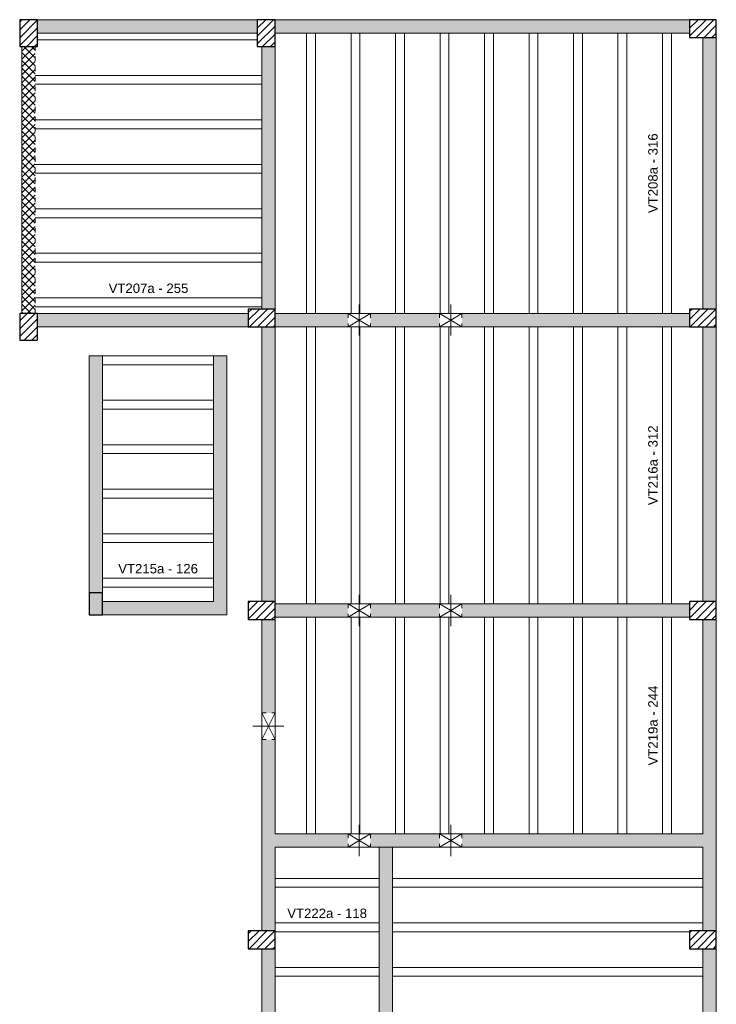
# Model space of a CAD drawing. Header units: millimetres. Extents: x 0 to 119, y 0 to 84.
# Tile 18 of 23: x 71 to 87, y 36 to 58. Entities that reach past the tile are written whole.
import ezdxf

# ---------------------------------------------------------------- set-up
doc = ezdxf.new("R2010")
doc.units = ezdxf.units.MM
doc.header["$MEASUREMENT"] = 0
doc.linetypes.add('DOT', pattern=[0.635, 0, -0.635])
doc.linetypes.add('NULL', pattern=[0])
for name, color, linetype, lineweight in [('DT-Hachura pilar em laje', 252, 'Continuous', 5), ('DT-Hachura viga em laje', 254, 'Continuous', 5), ('FO-Aberturas', 7, 'Continuous', 5), ('FO-Hachuras das lajes', 1, 'Continuous', 20), ('FO-Pilares', 4, 'Continuous', 30), ('FO-Textos das lajes', 3, 'Continuous', 20), ('FO-Vigas', 1, 'Continuous', 20)]:
    doc.layers.add(name, color=color, linetype=linetype, lineweight=lineweight)
doc.styles.add('Arial', font='txt')

msp = doc.modelspace()

# ---------------------------------------------------------------- hatches: boundary and pattern name
at = {"layer": 'DT-Hachura pilar em laje', "linetype": 'Continuous'}
h = msp.add_hatch(dxfattribs=at)
h.set_pattern_fill('ANSI31', color=252, style=0)
h.paths.add_polyline_path([(71.2051, 57.5755), (71.4051, 57.5755), (71.6051, 57.5755), (71.6051, 57.8755), (71.6051, 58.1755), (71.4051, 58.1755), (71.2051, 58.1755), (71.2051, 57.8755)])
h = msp.add_hatch(dxfattribs=at)
h.set_pattern_fill('ANSI31', color=252, style=0)
h.paths.add_polyline_path([(76.9451, 58.1755), (76.7451, 58.1755), (76.5451, 58.1755), (76.5451, 57.8755), (76.5451, 57.5755), (76.7451, 57.5755), (76.9451, 57.5755), (76.9451, 57.8755)])
h = msp.add_hatch(dxfattribs=at)
h.set_pattern_fill('ANSI31', color=252, style=0)
h.paths.add_polyline_path([(86.8657, 57.7755), (86.8657, 57.9755), (86.8657, 58.1755), (86.5657, 58.1755), (86.2657, 58.1755), (86.2657, 57.9755), (86.2657, 57.7755), (86.5657, 57.7755)])
h = msp.add_hatch(dxfattribs=at)
h.set_pattern_fill('ANSI31', color=252, style=0)
h.paths.add_polyline_path([(71.2051, 50.9741), (71.4051, 50.9741), (71.6051, 50.9741), (71.6051, 51.2741), (71.6051, 51.5741), (71.4051, 51.5741), (71.2051, 51.5741), (71.2051, 51.2741)])
h = msp.add_hatch(dxfattribs=at)
h.set_pattern_fill('ANSI31', color=252, style=0)
h.paths.add_polyline_path([(76.3447, 51.6727), (76.3447, 51.4727), (76.3447, 51.2727), (76.6447, 51.2727), (76.9447, 51.2727), (76.9447, 51.4727), (76.9447, 51.6727), (76.6447, 51.6727)])
h = msp.add_hatch(dxfattribs=at)
h.set_pattern_fill('ANSI31', color=252, style=0)
h.paths.add_polyline_path([(86.2653, 51.6727), (86.2653, 51.4727), (86.2653, 51.2727), (86.5653, 51.2727), (86.8653, 51.2727), (86.8653, 51.4727), (86.8653, 51.6727), (86.5653, 51.6727)])
msp.add_hatch(color=252, dxfattribs=at).paths.add_polyline_path([(72.7685, 44.7955), (72.9185, 44.7955), (73.0685, 44.7955), (73.0685, 45.0455), (73.0685, 45.2955), (72.9185, 45.2955), (72.7685, 45.2955), (72.7685, 45.0455)])
h = msp.add_hatch(dxfattribs=at)
h.set_pattern_fill('ANSI31', color=252, style=0)
h.paths.add_polyline_path([(76.3451, 45.0955), (76.3451, 44.8955), (76.3451, 44.6955), (76.6451, 44.6955), (76.9451, 44.6955), (76.9451, 44.8955), (76.9451, 45.0955), (76.6451, 45.0955)])
h = msp.add_hatch(dxfattribs=at)
h.set_pattern_fill('ANSI31', color=252, style=0)
h.paths.add_polyline_path([(86.2657, 45.0955), (86.2657, 44.8955), (86.2657, 44.6955), (86.5657, 44.6955), (86.8657, 44.6955), (86.8657, 44.8955), (86.8657, 45.0955), (86.5657, 45.0955)])
h = msp.add_hatch(dxfattribs=at)
h.set_pattern_fill('ANSI31', color=252, style=0)
h.paths.add_polyline_path([(76.3451, 37.6955), (76.3451, 37.4955), (76.3451, 37.2955), (76.6451, 37.2955), (76.9451, 37.2955), (76.9451, 37.4955), (76.9451, 37.6955), (76.6451, 37.6955)])
h = msp.add_hatch(dxfattribs=at)
h.set_pattern_fill('ANSI31', color=252, style=0)
h.paths.add_polyline_path([(86.2657, 37.6955), (86.2657, 37.4955), (86.2657, 37.2955), (86.5657, 37.2955), (86.8657, 37.2955), (86.8657, 37.4955), (86.8657, 37.6955), (86.5657, 37.6955)])
at = {"layer": 'DT-Hachura viga em laje', "linetype": 'Continuous'}
for points in [[(76.5451, 58.1753), (76.5451, 58.1753), (71.6051, 58.1753), (71.6051, 57.8753), (76.5451, 57.8753), (76.5451, 58.1753)], [(86.2657, 58.1753), (86.2657, 58.1753), (76.9451, 58.1753), (76.9451, 57.8753), (86.2657, 57.8753), (86.2657, 58.1753)], [(86.8655, 57.7753), (86.8655, 57.7753), (86.5653, 57.7753), (86.5653, 51.6727), (86.8655, 51.6727), (86.8655, 57.7753)], [(76.9451, 57.5753), (76.9451, 57.5753), (76.6451, 57.5753), (76.6451, 51.6727), (76.9451, 51.6727), (76.9451, 57.5753)], [(72.9185, 51.5741), (72.9185, 51.5741), (71.6051, 51.5741), (71.6051, 51.2741), (72.9185, 51.2741), (72.9185, 51.5741)], [(75.7147, 51.5741), (75.7147, 51.5741), (72.9185, 51.5741), (72.9185, 51.2741), (75.7147, 51.2741), (75.7147, 51.5741)], [(76.3447, 51.5741), (76.3447, 51.5741), (75.7147, 51.5741), (75.7147, 51.2741), (76.3447, 51.2741), (76.3447, 51.5741)], [(78.5885, 51.5741), (78.5885, 51.5741), (76.9447, 51.5741), (76.9447, 51.2741), (78.5885, 51.2741), (78.5885, 51.5741)], [(79.0885, 51.2741), (79.0885, 51.2741), (80.6455, 51.2741), (80.6455, 51.5739), (79.0885, 51.5739), (79.0885, 51.2741)], [(86.2651, 51.5741), (86.2651, 51.5741), (81.1455, 51.5741), (81.1455, 51.2741), (86.2651, 51.2741), (86.2651, 51.5741)], [(76.9451, 51.2727), (76.9451, 51.2727), (76.6451, 51.2727), (76.6451, 45.0953), (76.9451, 45.0953), (76.9451, 51.2727)], [(86.8655, 51.2727), (86.8655, 51.2727), (86.5655, 51.2727), (86.5655, 45.0953), (86.8655, 45.0953), (86.8655, 51.2727)], [(73.0683, 50.6209), (73.0683, 50.6209), (72.7685, 50.6209), (72.7685, 45.2953), (73.0683, 45.2953), (73.0683, 50.6209)], [(75.8645, 50.6211), (75.8645, 50.6211), (75.5647, 50.6209), (75.5649, 45.0953), (75.8651, 44.7955), (75.8645, 50.6211)], [(75.5649, 45.0953), (75.5649, 45.0953), (73.0685, 45.0953), (73.0685, 44.7955), (75.8651, 44.7955), (75.5649, 45.0953)], [(78.5885, 45.0453), (78.5885, 45.0453), (76.9451, 45.0453), (76.9451, 44.7453), (78.5885, 44.7453), (78.5885, 45.0453)], [(79.0885, 44.7453), (79.0885, 44.7453), (80.6455, 44.7453), (80.6455, 45.0453), (79.0885, 45.0453), (79.0885, 44.7453)], [(81.1455, 44.7453), (81.1455, 44.7453), (86.2657, 44.7453), (86.2657, 45.0453), (81.1455, 45.0453), (81.1455, 44.7453)], [(76.9451, 44.6953), (76.9451, 44.6953), (76.6451, 44.6953), (76.6451, 42.5953), (76.9451, 42.5953), (76.9451, 44.6953)], [(86.8655, 44.6953), (86.8655, 44.6953), (86.5655, 44.6953), (86.5655, 39.8753), (86.7155, 39.7253), (86.8655, 39.7253), (86.8655, 44.6953)], [(76.6451, 41.9953), (76.6451, 41.9953), (76.6451, 39.7253), (76.7951, 39.7253), (76.9451, 39.8755), (76.9451, 41.9953), (76.6451, 41.9953)], [(78.5885, 39.8753), (78.5885, 39.8753), (76.9451, 39.8755), (76.7951, 39.7253), (76.9451, 39.5753), (78.5885, 39.5753), (78.5885, 39.8753)], [(79.4385, 39.8753), (79.4385, 39.8753), (79.0885, 39.8753), (79.0885, 39.5753), (79.4385, 39.5753), (79.4385, 39.8753)], [(80.6455, 39.8753), (80.6455, 39.8753), (79.4385, 39.8753), (79.4385, 39.5753), (80.6455, 39.5753), (80.6455, 39.8753)], [(81.1455, 39.5753), (81.1455, 39.5753), (86.5655, 39.5753), (86.7155, 39.7253), (86.5655, 39.8753), (81.1455, 39.8753), (81.1455, 39.5753)], [(76.9451, 39.5753), (76.9451, 39.5753), (76.7951, 39.7253), (76.6451, 39.7253), (76.6451, 37.6955), (76.9451, 37.6955), (76.9451, 39.5753)], [(79.5885, 39.5753), (79.5885, 39.5753), (79.4385, 39.7253), (79.2885, 39.5753), (79.2885, 32.1555), (79.5885, 32.1555), (79.5885, 39.5753)], [(86.8655, 39.7253), (86.8655, 39.7253), (86.7155, 39.7253), (86.5655, 39.5753), (86.5655, 37.6955), (86.8655, 37.6955), (86.8655, 39.7253)], [(76.9451, 37.2955), (76.9451, 37.2955), (76.6451, 37.2955), (76.6451, 32.1555), (76.9451, 32.1555), (76.9451, 37.2955)], [(86.8655, 37.2955), (86.8655, 37.2955), (86.5655, 37.2955), (86.5655, 32.7737), (86.8655, 32.7737), (86.8655, 37.2955)]]:
    msp.add_hatch(color=254, dxfattribs=at).paths.add_polyline_path(points)
h = msp.add_hatch(dxfattribs=at)
h.set_pattern_fill('ANSI37', color=254, style=0)
h.paths.add_polyline_path([(71.5551, 57.5753), (71.5551, 57.5753), (71.2551, 57.5753), (71.2551, 51.5741), (71.5551, 51.5741), (71.5551, 57.5753)])

# ---------------------------------------------------------------- linework, layer by layer
at = {"layer": 'FO-Aberturas'}
for p, q in [((78.5885, 51.5741), (78.8385, 51.4241)), ((78.8385, 51.4241), (78.8385, 51.7741)), ((79.0885, 51.5741), (78.8385, 51.4241)), ((80.6455, 51.5741), (80.8955, 51.4241)), ((80.8955, 51.4241), (80.8955, 51.7741)), ((81.1455, 51.5741), (80.8955, 51.4241)), ((78.5885, 51.2741), (78.8385, 51.4241)), ((78.8385, 51.4241), (78.8385, 51.0741)), ((79.0885, 51.2741), (78.8385, 51.4241)), ((80.6455, 51.2741), (80.8955, 51.4241)), ((80.8955, 51.4241), (80.8955, 51.0741)), ((81.1455, 51.2741), (80.8955, 51.4241)), ((78.8385, 44.8955), (78.8385, 45.2455)), ((80.8955, 44.8955), (80.8955, 45.2455)), ((78.5885, 45.0455), (78.8385, 44.8955)), ((79.0885, 45.0455), (78.8385, 44.8955)), ((80.6455, 45.0455), (80.8955, 44.8955)), ((81.1455, 45.0455), (80.8955, 44.8955)), ((78.5885, 44.7455), (78.8385, 44.8955)), ((78.8385, 44.8955), (78.8385, 44.5455)), ((79.0885, 44.7455), (78.8385, 44.8955)), ((80.6455, 44.7455), (80.8955, 44.8955)), ((80.8955, 44.8955), (80.8955, 44.5455)), ((81.1455, 44.7455), (80.8955, 44.8955)), ((76.6451, 42.5955), (76.7951, 42.2955)), ((76.9451, 42.5955), (76.7951, 42.2955)), ((76.7951, 42.2955), (76.4451, 42.2955)), ((76.6451, 41.9955), (76.7951, 42.2955)), ((76.7951, 42.2955), (77.1451, 42.2955)), ((76.9451, 41.9955), (76.7951, 42.2955)), ((78.8385, 39.7255), (78.8385, 40.0755)), ((80.8955, 39.7255), (80.8955, 40.0755)), ((78.5885, 39.8755), (78.8385, 39.7255)), ((79.0885, 39.8755), (78.8385, 39.7255)), ((80.6455, 39.8755), (80.8955, 39.7255)), ((81.1455, 39.8755), (80.8955, 39.7255)), ((78.5885, 39.5755), (78.8385, 39.7255)), ((78.8385, 39.7255), (78.8385, 39.3755)), ((79.0885, 39.5755), (78.8385, 39.7255)), ((80.6455, 39.5755), (80.8955, 39.7255)), ((80.8955, 39.7255), (80.8955, 39.3755)), ((81.1455, 39.5755), (80.8955, 39.7255))]:
    msp.add_line(p, q, dxfattribs=at)
at = {"layer": 'FO-Hachuras das lajes'}
for p, q in [((77.6555, 57.7755), (77.6555, 57.8755)), ((77.6555, 51.6725), (77.6555, 57.7755)), ((77.8555, 57.7755), (77.8555, 57.8755)), ((77.8555, 51.6725), (77.8555, 57.7755)), ((78.6555, 57.7755), (78.6555, 57.8755)), ((78.6555, 51.6725), (78.6555, 57.7755)), ((78.8555, 57.7755), (78.8555, 57.8755)), ((78.8555, 51.6725), (78.8555, 57.7755)), ((79.6555, 57.7755), (79.6555, 57.8755)), ((79.6555, 51.6725), (79.6555, 57.7755)), ((79.8555, 57.7755), (79.8555, 57.8755)), ((79.8555, 51.6725), (79.8555, 57.7755)), ((80.6555, 57.7755), (80.6555, 57.8755)), ((80.6555, 51.6725), (80.6555, 57.7755)), ((80.8555, 57.7755), (80.8555, 57.8755)), ((80.8555, 51.6725), (80.8555, 57.7755)), ((81.6555, 57.7755), (81.6555, 57.8755)), ((81.6555, 51.6725), (81.6555, 57.7755)), ((81.8555, 57.7755), (81.8555, 57.8755)), ((81.8555, 51.6725), (81.8555, 57.7755)), ((82.6555, 57.7755), (82.6555, 57.8755)), ((82.6555, 51.6725), (82.6555, 57.7755)), ((82.8555, 57.7755), (82.8555, 57.8755)), ((82.8555, 51.6725), (82.8555, 57.7755)), ((83.6555, 57.7755), (83.6555, 57.8755)), ((83.6555, 51.6725), (83.6555, 57.7755)), ((83.8555, 57.7755), (83.8555, 57.8755)), ((83.8555, 51.6725), (83.8555, 57.7755)), ((84.6555, 57.7755), (84.6555, 57.8755)), ((84.6555, 51.6725), (84.6555, 57.7755)), ((84.8555, 57.7755), (84.8555, 57.8755)), ((84.8555, 51.6725), (84.8555, 57.7755)), ((85.6555, 57.7755), (85.6555, 57.8755)), ((85.6555, 51.6725), (85.6555, 57.7755)), ((85.8555, 57.7755), (85.8555, 57.8755)), ((85.8555, 51.6725), (85.8555, 57.7755)), ((71.6055, 57.7245), (76.3445, 57.7245)), ((76.3445, 57.7245), (76.5455, 57.7245)), ((71.5555, 56.9245), (71.6055, 56.9245)), ((71.6055, 56.9245), (76.3445, 56.9245)), ((76.3445, 56.9245), (76.5455, 56.9245)), ((76.5455, 56.9245), (76.6455, 56.9245)), ((71.5555, 56.7245), (71.6055, 56.7245)), ((71.6055, 56.7245), (76.3445, 56.7245)), ((76.3445, 56.7245), (76.5455, 56.7245)), ((76.5455, 56.7245), (76.6455, 56.7245)), ((71.5555, 55.9245), (71.6055, 55.9245)), ((71.6055, 55.9245), (76.3445, 55.9245)), ((76.3445, 55.9245), (76.5455, 55.9245)), ((76.5455, 55.9245), (76.6455, 55.9245)), ((71.5555, 55.7245), (71.6055, 55.7245)), ((71.6055, 55.7245), (76.3445, 55.7245)), ((76.3445, 55.7245), (76.5455, 55.7245)), ((76.5455, 55.7245), (76.6455, 55.7245)), ((71.5555, 54.9245), (71.6055, 54.9245)), ((71.6055, 54.9245), (76.3445, 54.9245)), ((76.3445, 54.9245), (76.5455, 54.9245)), ((76.5455, 54.9245), (76.6455, 54.9245)), ((71.5555, 54.7245), (71.6055, 54.7245)), ((71.6055, 54.7245), (76.3445, 54.7245)), ((76.3445, 54.7245), (76.5455, 54.7245)), ((76.5455, 54.7245), (76.6455, 54.7245)), ((71.5555, 53.9245), (71.6055, 53.9245)), ((71.6055, 53.9245), (76.3445, 53.9245)), ((76.3445, 53.9245), (76.5455, 53.9245)), ((76.5455, 53.9245), (76.6455, 53.9245)), ((71.5555, 53.7245), (71.6055, 53.7245)), ((71.6055, 53.7245), (76.3445, 53.7245)), ((76.3445, 53.7245), (76.5455, 53.7245)), ((76.5455, 53.7245), (76.6455, 53.7245)), ((71.5555, 52.9245), (71.6055, 52.9245)), ((71.6055, 52.9245), (76.3445, 52.9245)), ((76.3445, 52.9245), (76.5455, 52.9245)), ((76.5455, 52.9245), (76.6455, 52.9245)), ((71.5555, 52.7245), (71.6055, 52.7245)), ((71.6055, 52.7245), (76.3445, 52.7245)), ((76.3445, 52.7245), (76.5455, 52.7245)), ((76.5455, 52.7245), (76.6455, 52.7245)), ((71.5555, 51.9245), (71.6055, 51.9245)), ((71.6055, 51.9245), (76.3445, 51.9245)), ((76.3445, 51.9245), (76.5455, 51.9245)), ((76.5455, 51.9245), (76.6455, 51.9245)), ((71.5555, 51.7245), (71.6055, 51.7245)), ((71.6055, 51.7245), (76.3445, 51.7245)), ((76.3445, 51.7245), (76.5455, 51.7245)), ((76.5455, 51.7245), (76.6455, 51.7245)), ((77.6555, 51.5745), (77.6555, 51.6725)), ((77.8555, 51.5745), (77.8555, 51.6725)), ((78.6555, 51.5745), (78.6555, 51.6725)), ((78.8555, 51.5745), (78.8555, 51.6725)), ((79.6555, 51.5745), (79.6555, 51.6725)), ((79.8555, 51.5745), (79.8555, 51.6725)), ((80.6555, 51.5745), (80.6555, 51.6725)), ((80.8555, 51.5745), (80.8555, 51.6725)), ((81.6555, 51.5745), (81.6555, 51.6725)), ((81.8555, 51.5745), (81.8555, 51.6725)), ((82.6555, 51.5745), (82.6555, 51.6725)), ((82.8555, 51.5745), (82.8555, 51.6725)), ((83.6555, 51.5745), (83.6555, 51.6725)), ((83.8555, 51.5745), (83.8555, 51.6725)), ((84.6555, 51.5745), (84.6555, 51.6725)), ((84.8555, 51.5745), (84.8555, 51.6725)), ((85.6555, 51.5745), (85.6555, 51.6725)), ((85.8555, 51.5745), (85.8555, 51.6725)), ((77.6555, 51.2735), (77.6555, 51.2745)), ((77.6555, 51.2725), (77.6555, 51.2735)), ((77.6555, 45.0955), (77.6555, 51.2725)), ((77.8555, 51.2735), (77.8555, 51.2745)), ((77.8555, 51.2725), (77.8555, 51.2735)), ((77.8555, 45.0955), (77.8555, 51.2725)), ((78.6555, 51.2725), (78.6555, 51.2745)), ((78.6555, 45.0955), (78.6555, 51.2725)), ((78.8555, 51.2725), (78.8555, 51.2745)), ((78.8555, 45.0955), (78.8555, 51.2725)), ((79.6555, 51.2725), (79.6555, 51.2745)), ((79.6555, 45.0955), (79.6555, 51.2725)), ((79.8555, 51.2725), (79.8555, 51.2745)), ((79.8555, 45.0955), (79.8555, 51.2725)), ((80.6555, 51.2725), (80.6555, 51.2745)), ((80.6555, 45.0955), (80.6555, 51.2725)), ((80.8555, 51.2725), (80.8555, 51.2745)), ((80.8555, 45.0955), (80.8555, 51.2725)), ((81.6555, 51.2725), (81.6555, 51.2735)), ((81.6555, 45.0955), (81.6555, 51.2725)), ((81.8555, 51.2735), (81.8555, 51.2745)), ((81.8555, 51.2725), (81.8555, 51.2735)), ((81.8555, 45.0955), (81.8555, 51.2725)), ((82.6555, 51.2735), (82.6555, 51.2745)), ((82.6555, 51.2725), (82.6555, 51.2735)), ((82.6555, 45.0955), (82.6555, 51.2725)), ((82.8555, 51.2735), (82.8555, 51.2745)), ((82.8555, 51.2725), (82.8555, 51.2735)), ((82.8555, 45.0955), (82.8555, 51.2725)), ((83.6555, 51.2735), (83.6555, 51.2745)), ((83.6555, 51.2725), (83.6555, 51.2735)), ((83.6555, 45.0955), (83.6555, 51.2725)), ((83.8555, 51.2735), (83.8555, 51.2745)), ((83.8555, 51.2725), (83.8555, 51.2735)), ((83.8555, 45.0955), (83.8555, 51.2725)), ((84.6555, 51.2735), (84.6555, 51.2745)), ((84.6555, 51.2725), (84.6555, 51.2735)), ((84.6555, 45.0955), (84.6555, 51.2725)), ((84.8555, 51.2735), (84.8555, 51.2745)), ((84.8555, 51.2725), (84.8555, 51.2735)), ((84.8555, 45.0955), (84.8555, 51.2725)), ((85.6555, 51.2725), (85.6555, 51.2745)), ((85.6555, 45.0955), (85.6555, 51.2725)), ((85.8555, 51.2725), (85.8555, 51.2745)), ((85.8555, 45.0955), (85.8555, 51.2725)), ((73.0685, 50.6215), (75.5645, 50.6215)), ((73.0685, 50.4215), (75.5645, 50.4215)), ((73.0685, 49.6215), (75.5645, 49.6215)), ((73.0685, 49.4215), (75.5645, 49.4215)), ((73.0685, 48.6215), (75.5645, 48.6215)), ((73.0685, 48.4215), (75.5645, 48.4215)), ((73.0685, 47.6215), (75.5645, 47.6215)), ((73.0685, 47.4215), (75.5645, 47.4215)), ((73.0685, 46.6215), (75.5645, 46.6215)), ((73.0685, 46.4215), (75.5645, 46.4215)), ((73.0685, 45.6215), (75.5655, 45.6215)), ((73.0685, 45.4215), (75.5655, 45.4215)), ((77.6555, 45.0455), (77.6555, 45.0955)), ((77.8555, 45.0455), (77.8555, 45.0955)), ((78.6555, 45.0455), (78.6555, 45.0955)), ((78.8555, 45.0455), (78.8555, 45.0955)), ((79.6555, 45.0455), (79.6555, 45.0955)), ((79.8555, 45.0455), (79.8555, 45.0955)), ((80.6555, 45.0455), (80.6555, 45.0955)), ((80.8555, 45.0455), (80.8555, 45.0955)), ((81.6555, 45.0455), (81.6555, 45.0955)), ((81.8555, 45.0455), (81.8555, 45.0955)), ((82.6555, 45.0455), (82.6555, 45.0955)), ((82.8555, 45.0455), (82.8555, 45.0955)), ((83.6555, 45.0455), (83.6555, 45.0955)), ((83.8555, 45.0455), (83.8555, 45.0955)), ((84.6555, 45.0455), (84.6555, 45.0955)), ((84.8555, 45.0455), (84.8555, 45.0955)), ((85.6555, 45.0455), (85.6555, 45.0955)), ((85.8555, 45.0455), (85.8555, 45.0955)), ((77.6555, 44.6955), (77.6555, 44.7455)), ((77.8555, 44.6955), (77.8555, 44.7455)), ((78.6555, 44.6955), (78.6555, 44.7455)), ((78.8555, 44.6955), (78.8555, 44.7455)), ((79.6555, 44.6955), (79.6555, 44.7455)), ((79.8555, 44.6955), (79.8555, 44.7455)), ((80.6555, 44.6955), (80.6555, 44.7455)), ((80.8555, 44.6955), (80.8555, 44.7455)), ((81.6555, 44.6955), (81.6555, 44.7455)), ((81.8555, 44.6955), (81.8555, 44.7455)), ((82.6555, 44.6955), (82.6555, 44.7455)), ((82.8555, 44.6955), (82.8555, 44.7455)), ((83.6555, 44.6955), (83.6555, 44.7455)), ((83.8555, 44.6955), (83.8555, 44.7455)), ((84.6555, 44.6955), (84.6555, 44.7455)), ((84.8555, 44.6955), (84.8555, 44.7455)), ((85.6555, 44.6955), (85.6555, 44.7455)), ((85.8555, 44.6955), (85.8555, 44.7455)), ((77.6555, 39.8755), (77.6555, 44.6955)), ((77.8555, 39.8755), (77.8555, 44.6955)), ((78.6555, 39.8755), (78.6555, 44.6955)), ((78.8555, 39.8755), (78.8555, 44.6955)), ((79.6555, 39.8755), (79.6555, 44.6955)), ((79.8555, 39.8755), (79.8555, 44.6955)), ((80.6555, 39.8755), (80.6555, 44.6955)), ((80.8555, 39.8755), (80.8555, 44.6955)), ((81.6555, 39.8755), (81.6555, 44.6955)), ((81.8555, 39.8755), (81.8555, 44.6955)), ((82.6555, 39.8755), (82.6555, 44.6955)), ((82.8555, 39.8755), (82.8555, 44.6955)), ((83.6555, 39.8755), (83.6555, 44.6955)), ((83.8555, 39.8755), (83.8555, 44.6955)), ((84.6555, 39.8755), (84.6555, 44.6955)), ((84.8555, 39.8755), (84.8555, 44.6955)), ((85.6555, 39.8755), (85.6555, 44.6955)), ((85.8555, 39.8755), (85.8555, 44.6955)), ((76.9455, 38.8755), (79.2885, 38.8755)), ((79.5885, 38.8755), (86.2655, 38.8755)), ((86.2655, 38.8755), (86.5655, 38.8755)), ((76.9455, 38.6755), (79.2885, 38.6755)), ((79.5885, 38.6755), (86.2655, 38.6755)), ((86.2655, 38.6755), (86.5655, 38.6755)), ((76.9455, 37.8755), (79.2885, 37.8755)), ((79.5885, 37.8755), (86.2655, 37.8755)), ((86.2655, 37.8755), (86.5655, 37.8755)), ((76.9455, 37.6755), (79.2885, 37.6755)), ((79.5885, 37.6755), (86.2655, 37.6755)), ((76.9455, 36.8755), (79.2885, 36.8755)), ((79.5885, 36.8755), (86.2655, 36.8755)), ((86.2655, 36.8755), (86.5655, 36.8755)), ((76.9455, 36.6755), (79.2885, 36.6755)), ((79.5885, 36.6755), (86.2655, 36.6755)), ((86.2655, 36.6755), (86.5655, 36.6755))]:
    msp.add_line(p, q, dxfattribs=at)
at = {"layer": 'FO-Pilares'}
for points in [[(71.2051, 57.5755), (71.4051, 57.5755), (71.6051, 57.5755), (71.6051, 57.8755), (71.6051, 58.1755), (71.4051, 58.1755), (71.2051, 58.1755), (71.2051, 57.8755), (71.2051, 57.5755)], [(76.9451, 58.1755), (76.7451, 58.1755), (76.5451, 58.1755), (76.5451, 57.8755), (76.5451, 57.5755), (76.7451, 57.5755), (76.9451, 57.5755), (76.9451, 57.8755), (76.9451, 58.1755)], [(86.8657, 57.7755), (86.8657, 57.9755), (86.8657, 58.1755), (86.5657, 58.1755), (86.2657, 58.1755), (86.2657, 57.9755), (86.2657, 57.7755), (86.5657, 57.7755), (86.8657, 57.7755)], [(71.2051, 50.9741), (71.4051, 50.9741), (71.6051, 50.9741), (71.6051, 51.2741), (71.6051, 51.5741), (71.4051, 51.5741), (71.2051, 51.5741), (71.2051, 51.2741), (71.2051, 50.9741)], [(76.3447, 51.6727), (76.3447, 51.4727), (76.3447, 51.2727), (76.6447, 51.2727), (76.9447, 51.2727), (76.9447, 51.4727), (76.9447, 51.6727), (76.6447, 51.6727), (76.3447, 51.6727)], [(86.2653, 51.6727), (86.2653, 51.4727), (86.2653, 51.2727), (86.5653, 51.2727), (86.8653, 51.2727), (86.8653, 51.4727), (86.8653, 51.6727), (86.5653, 51.6727), (86.2653, 51.6727)], [(72.7685, 44.7955), (72.9185, 44.7955), (73.0685, 44.7955), (73.0685, 45.0455), (73.0685, 45.2955), (72.9185, 45.2955), (72.7685, 45.2955), (72.7685, 45.0455), (72.7685, 44.7955)], [(76.3451, 45.0955), (76.3451, 44.8955), (76.3451, 44.6955), (76.6451, 44.6955), (76.9451, 44.6955), (76.9451, 44.8955), (76.9451, 45.0955), (76.6451, 45.0955), (76.3451, 45.0955)], [(86.2657, 45.0955), (86.2657, 44.8955), (86.2657, 44.6955), (86.5657, 44.6955), (86.8657, 44.6955), (86.8657, 44.8955), (86.8657, 45.0955), (86.5657, 45.0955), (86.2657, 45.0955)], [(76.3451, 37.6955), (76.3451, 37.4955), (76.3451, 37.2955), (76.6451, 37.2955), (76.9451, 37.2955), (76.9451, 37.4955), (76.9451, 37.6955), (76.6451, 37.6955), (76.3451, 37.6955)], [(86.2657, 37.6955), (86.2657, 37.4955), (86.2657, 37.2955), (86.5657, 37.2955), (86.8657, 37.2955), (86.8657, 37.4955), (86.8657, 37.6955), (86.5657, 37.6955), (86.2657, 37.6955)]]:
    msp.add_lwpolyline(points, close=True, dxfattribs=at)
at = {"layer": 'FO-Vigas'}
for p, q in [((71.6051, 58.1755), (76.5451, 58.1755)), ((76.9451, 58.1755), (86.2657, 58.1755)), ((71.6051, 57.8755), (76.5451, 57.8755)), ((76.9451, 57.8755), (86.2657, 57.8755)), ((86.5655, 51.6727), (86.5655, 57.7755)), ((86.8655, 51.6727), (86.8655, 57.7755)), ((71.2551, 51.5741), (71.2551, 57.5755)), ((76.6451, 51.6727), (76.6451, 57.5755)), ((76.9451, 51.6727), (76.9451, 57.5755)), ((71.6051, 51.5741), (72.9185, 51.5741)), ((72.9185, 51.5741), (75.7147, 51.5741)), ((75.7147, 51.5741), (76.3447, 51.5741)), ((76.9447, 51.5741), (78.8385, 51.5741)), ((78.8385, 51.5741), (80.8955, 51.5741)), ((80.8955, 51.5741), (86.2653, 51.5741)), ((71.6051, 51.2741), (72.9185, 51.2741)), ((72.9185, 51.2741), (75.7147, 51.2741)), ((75.7147, 51.2741), (76.3447, 51.2741)), ((76.6451, 45.0955), (76.6451, 51.2727)), ((76.9447, 51.2741), (78.8385, 51.2741)), ((76.9451, 45.0955), (76.9451, 51.2727)), ((78.8385, 51.2741), (80.8955, 51.2741)), ((80.8955, 51.2741), (86.2653, 51.2741)), ((86.5655, 45.0955), (86.5655, 51.2727)), ((86.8655, 45.0955), (86.8655, 51.2727)), ((72.7685, 50.6211), (73.0685, 50.6211)), ((72.7685, 45.2955), (72.7685, 50.6211)), ((73.0685, 50.6211), (75.5647, 50.6211)), ((73.0685, 45.2955), (73.0685, 50.6211)), ((75.8647, 50.6211), (75.5647, 50.6211)), ((75.5647, 50.6211), (75.5651, 45.0955)), ((75.8647, 50.6211), (75.8651, 44.7955)), ((73.0685, 45.0955), (75.5651, 45.0955)), ((76.9451, 45.0455), (78.8385, 45.0455)), ((78.8385, 45.0455), (80.8955, 45.0455)), ((80.8955, 45.0455), (86.2657, 45.0455)), ((73.0685, 44.7955), (75.8651, 44.7955)), ((76.9451, 44.7455), (78.8385, 44.7455)), ((78.8385, 44.7455), (80.8955, 44.7455)), ((80.8955, 44.7455), (86.2657, 44.7455)), ((76.6451, 42.2955), (76.6451, 44.6955)), ((76.9451, 42.2955), (76.9451, 44.6955)), ((86.5655, 39.8755), (86.5655, 44.6955)), ((86.8655, 39.7255), (86.8655, 44.6955)), ((76.6451, 39.7255), (76.6451, 42.2955)), ((76.9451, 39.8755), (76.9451, 42.2955)), ((76.9451, 39.8755), (78.8385, 39.8755)), ((78.8385, 39.8755), (79.4385, 39.8755)), ((79.4385, 39.8755), (80.8955, 39.8755)), ((80.8955, 39.8755), (86.5655, 39.8755)), ((76.6451, 37.6955), (76.6451, 39.7255)), ((86.8655, 37.6955), (86.8655, 39.7255)), ((76.9451, 37.6955), (76.9451, 39.5755)), ((76.9451, 39.5755), (78.8385, 39.5755)), ((78.8385, 39.5755), (79.4385, 39.5755)), ((79.2885, 31.9555), (79.2885, 39.5755)), ((79.4385, 39.5755), (80.8955, 39.5755)), ((79.5885, 31.9555), (79.5885, 39.5755)), ((80.8955, 39.5755), (86.5655, 39.5755)), ((86.5655, 37.6955), (86.5655, 39.5755)), ((76.6451, 31.9555), (76.6451, 37.2955)), ((76.9451, 31.9555), (76.9451, 37.2955)), ((86.5655, 32.7735), (86.5655, 37.2955)), ((86.8655, 32.7735), (86.8655, 37.2955))]:
    msp.add_line(p, q, dxfattribs=at)
at = {"layer": 'FO-Vigas', "linetype": 'DOT', "ltscale": 0.2}
for p, q in [((71.5551, 51.5741), (71.5551, 57.5755)), ((78.5885, 51.5741), (78.5885, 51.2741)), ((79.0885, 51.5741), (79.0885, 51.2741)), ((80.6455, 51.5741), (80.6455, 51.2741)), ((81.1455, 51.5741), (81.1455, 51.2741)), ((78.5885, 45.0455), (78.5885, 44.7455)), ((79.0885, 45.0455), (79.0885, 44.7455)), ((80.6455, 45.0455), (80.6455, 44.7455)), ((81.1455, 45.0455), (81.1455, 44.7455)), ((76.6451, 42.5955), (76.9451, 42.5955)), ((76.6451, 41.9955), (76.9451, 41.9955)), ((78.5885, 39.8755), (78.5885, 39.5755)), ((79.0885, 39.8755), (79.0885, 39.5755)), ((80.6455, 39.8755), (80.6455, 39.5755)), ((81.1455, 39.8755), (81.1455, 39.5755))]:
    msp.add_line(p, q, dxfattribs=at)

# ---------------------------------------------------------------- texts
at = {"layer": 'FO-Textos das lajes', "linetype": 'NULL', "char_height": 0.2118, "width": 3.514551, "attachment_point": 8, "rotation": 90.00021, "line_spacing_factor": 0.798, "style": 'Arial'}
for s, insert in [('VT208a - 316', (85.5496, 54.7245)), ('VT216a - 312', (85.5496, 48.1595)), ('VT219a - 244', (85.5496, 42.3105))]:
    msp.add_mtext(s, dxfattribs=dict(at, insert=insert))
at = {"layer": 'FO-Textos das lajes', "linetype": 'NULL', "char_height": 0.2118, "width": 3.514551, "attachment_point": 8, "line_spacing_factor": 0.798, "style": 'Arial'}
for s, insert in [('VT207a - 255', (74.1005, 52.0304)), ('VT215a - 126', (74.3165, 45.7274)), ('VT222a - 118', (78.1165, 37.9814))]:
    msp.add_mtext(s, dxfattribs=dict(at, insert=insert))

doc.saveas('drawing.dxf')
